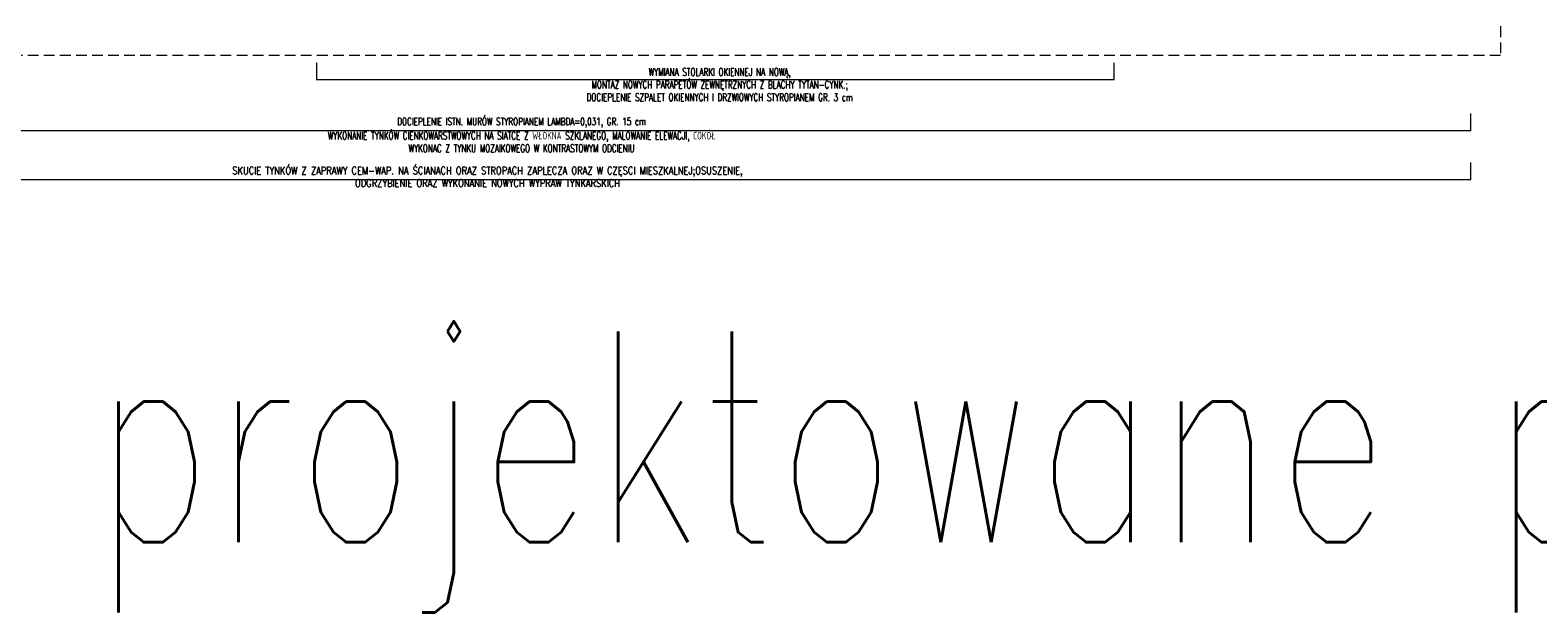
# Model space of a CAD drawing. Header units: millimetres. Extents: x 14400 to 93787, y -21104 to 39413.
# Tile 236 of 256: x 51744 to 53532, y 16231 to 16920. Entities that reach past the tile are written whole.
import ezdxf

# ---------------------------------------------------------------- set-up
doc = ezdxf.new("R2010")
doc.units = ezdxf.units.MM
doc.linetypes.add('HIDDEN', pattern=[9.525, 6.35, -3.175])
doc.layers.add('Opis', color=8, linetype='Continuous', lineweight=13)
doc.layers.add('Widok', color=1, linetype='Continuous', lineweight=15)
doc.styles.add('ARCHETYP', font='romans.shx', dxfattribs={"height": 15})
doc.styles.add('TXT', font='simplex.shx', dxfattribs={"width": 0.8})

msp = doc.modelspace()

# ---------------------------------------------------------------- linework, layer by layer
at = {"layer": 'Opis', "ltscale": 0.7}
for points in [[(52083.79616, 16881.86128), (52083.79616, 16861.86128), (53029.71369, 16861.86128), (53029.71369, 16881.86128)], [(51167.4232, 16823.58603), (51167.4232, 16801.50643), (53452.79616, 16801.50643), (53452.79616, 16821.50643)], [(51167.4232, 16765.45731), (51167.4232, 16743.3777), (53452.79616, 16743.3777), (53452.79616, 16763.3777)]]:
    msp.add_lwpolyline(points, dxfattribs=at)
at = {"layer": 'Widok', "linetype": 'HIDDEN', "ltscale": 2}
msp.add_lwpolyline([(51056.79616, 17965.36372), (51056.79616, 18220.36372), (53487.79616, 18220.36372), (53487.79616, 16890.36372), (51186.79616, 16890.36372)], dxfattribs=at)

# ---------------------------------------------------------------- texts
at = {"layer": 'DEFPOINTS', "style": 'ARCHETYP', "width": 0.7}
msp.add_text('projektowane prace', height=250, rotation=360, dxfattribs=at).set_placement((51819.03554, 16313.3099))
at = {"layer": 'Opis', "ltscale": 0.7, "char_height": 9, "width": 532.6044424, "attachment_point": 1, "style": 'TXT'}
for s, insert in [('\\pxqc;{\\W0.7;WYMIANA STOLARKI OKIENNEJ NA NOWĄ, \\PMONTAŻ NOWYCH PARAPETÓW ZEWNĘTRZNYCH Z BLACHY TYTAN-CYNK.;\\PDOCIEPLENIE SZPALET OKIENNYCH I DRZWIOWYCH STYROPIANEM GR. 3 cm}', (52295.58947, 16875.36147)), ('\\pxqc;{\\W0.7;DOCIEPLENIE ISTN. MURÓW STYROPIANEM LAMBDA=0,031, GR. 15 cm }', (52060.69925, 16816.60077)), ('\\pxqc;{\\W0.7;WYKONANIE TYNKÓW CIENKOWARSTWOWYCH NA SIATCE Z WŁÓKNA SZKLANEGO, MALOWANIE ELEWACJI, COKÓŁ WYKONAC Z TYNKU MOZAIKOWEGO W KONTRASTOWYM ODCIENIU}', (52060.69925, 16799.85513))]:
    msp.add_mtext(s, dxfattribs=dict(at, insert=insert))
at = {"layer": 'Opis', "ltscale": 0.7, "insert": (51940.84879, 16758.47958), "char_height": 9, "attachment_point": 1, "style": 'TXT'}
msp.add_mtext_dynamic_manual_height_columns('\\pxqc;SKUCIE TYNKÓW Z ZAPRAWY CEM-WAP. NA ŚCIANACH ORAZ STROPACH ZAPLECZA ORAZ W CZĘSCI MIESZKALNEJ;OSUSZENIE, ODGRZYBIENIE ORAZ WYKONANIE NOWYCH WYPRAW TYNKARSKICH  ', width=691.4978258, gutter_width=12.5, heights=[0], dxfattribs=at)

doc.saveas('drawing.dxf')
